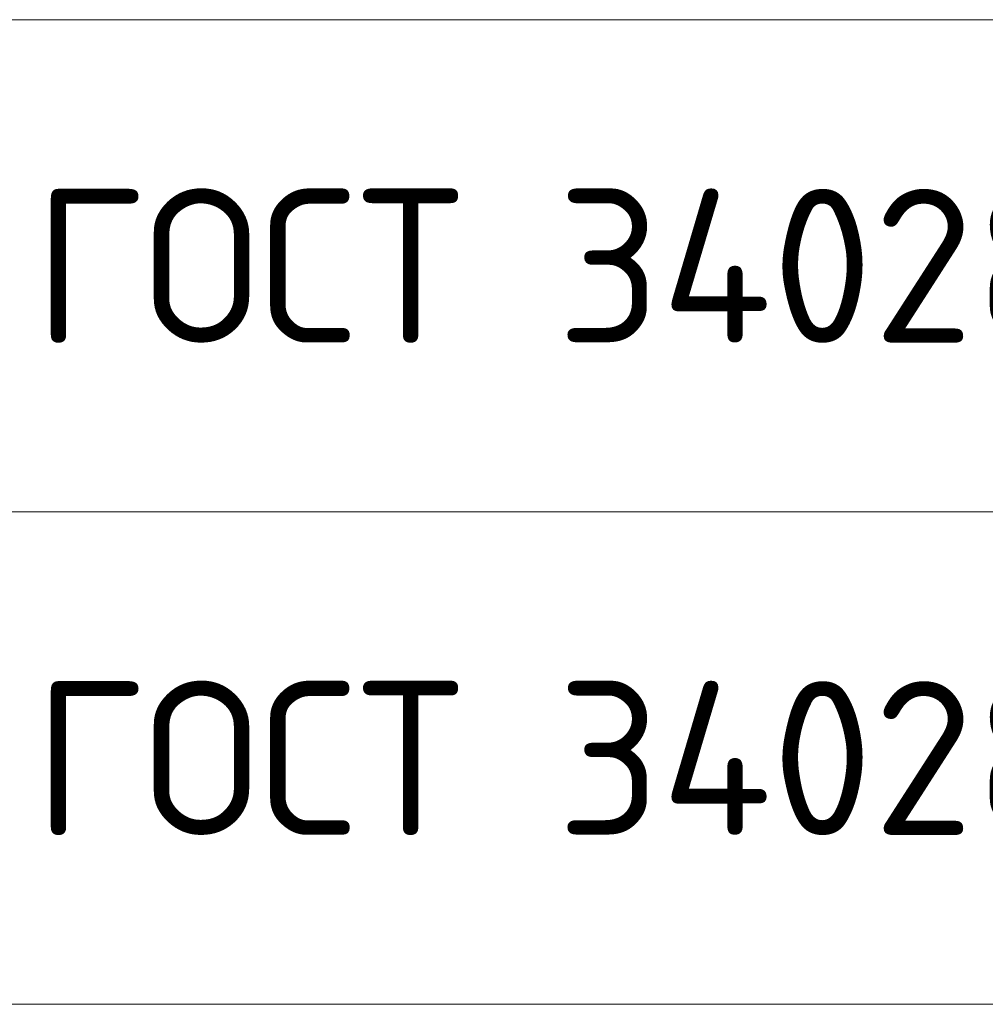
# Model space of a CAD drawing. Header units: metres. Extents: x -38 to 98, y -15 to 19.
# Tile 38 of 64: x 70.07 to 71.64, y 5.14 to 6.74. Entities that reach past the tile are written whole.
import ezdxf

# ---------------------------------------------------------------- set-up
doc = ezdxf.new("R2010")
doc.units = ezdxf.units.M
doc.styles.add('ISOCPEUR', font='txt')

msp = doc.modelspace()

# ---------------------------------------------------------------- linework, layer by layer
at = {"color": 7, "linetype": 'Continuous', "lineweight": 13, "transparency": 33554687}
for p, q in [((86.1585, 6.7419), (67.6585, 6.7419)), ((86.1585, 5.9419), (67.6585, 5.9419)), ((86.1585, 5.1419), (67.6585, 5.1419))]:
    msp.add_line(p, q, dxfattribs=at)

# ---------------------------------------------------------------- texts
at = {"color": 7, "linetype": 'Continuous', "lineweight": 35, "transparency": 33554687, "char_height": 0.25, "width": 2.743715, "attachment_point": 7, "style": 'ISOCPEUR'}
for insert in [(70.0894, 6.2169), (70.0894, 5.4169)]:
    msp.add_mtext('\\W0.96;ГОСТ 34028-2016', dxfattribs=dict(at, insert=insert))

doc.saveas('drawing.dxf')
